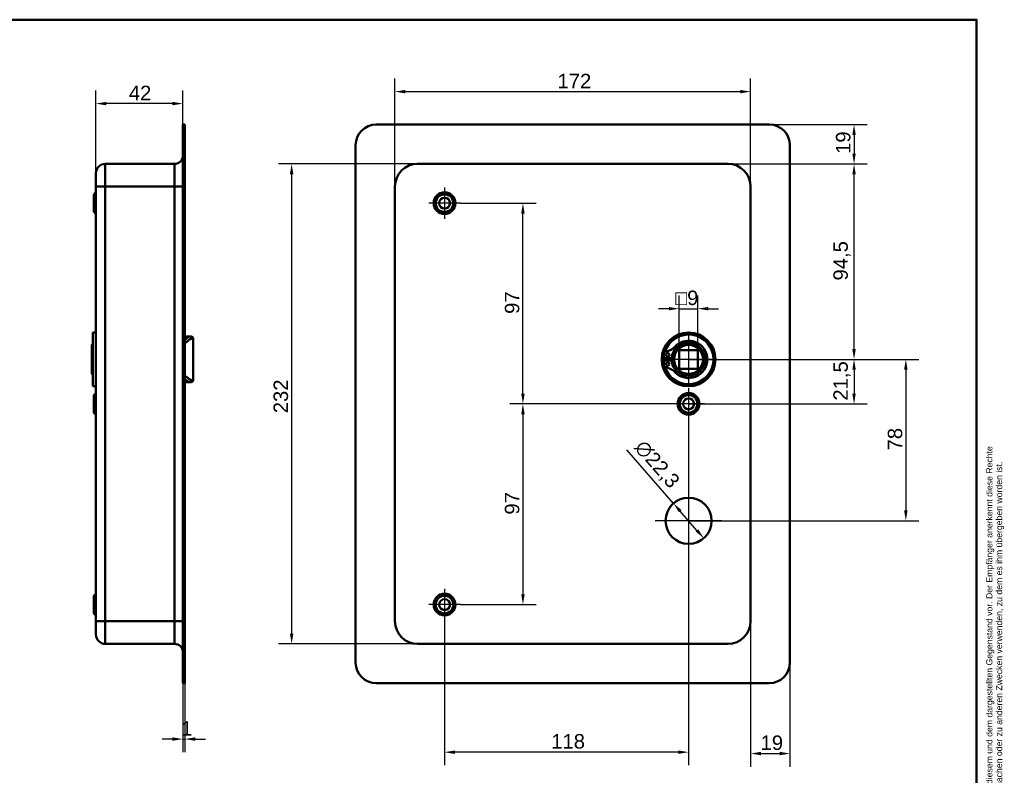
# Model space of a CAD drawing. Header units: millimetres. Extents: x 20 to 833, y 20 to 574.
# Tile 4 of 4: x 357 to 833, y 209 to 574. Entities that reach past the tile are written whole.
import ezdxf
from ezdxf.enums import TextEntityAlignment as Align

# ---------------------------------------------------------------- set-up
doc = ezdxf.new("R2010")
doc.units = ezdxf.units.MM
doc.header["$LTSCALE"] = 2
for name, color, linetype, lineweight in [('Bemaßungen(DIN)', 7, 'Continuous', 25), ('Mittelpunktmarkierung(DIN)', 7, 'Continuous', 25), ('Sichtbare Kanten(DIN)', 7, 'Continuous', 50), ('Sichtbare tangentiale Kanten(DIN)', 7, 'Continuous', 50), ('Skizziergeometrie(DIN)', 7, 'Continuous', 50), ('Skizzierlinie(DIN)', 7, 'Continuous', 25), ('Symbole(DIN)', 7, 'Continuous', 25)]:
    doc.layers.add(name, color=color, linetype=linetype, lineweight=lineweight)
doc.styles.add('Aktuell-DIN', font='arial.ttf')
doc.styles.add('STANDARD-DIN~0', font='arial.ttf')
doc.styles.add('Textstil10', font='arial.ttf')
doc.styles.add('Textstil41', font='arial.ttf', dxfattribs={"width": 0.8})
doc.styles.add('Textstil83', font='arial.ttf', dxfattribs={"width": 0.8})
doc.dimstyles.new('CAD-LAN', dxfattribs={"dimscale": 2, "dimtxt": 3.5, "dimasz": 2.5, "dimexe": 3.175, "dimexo": 0, "dimgap": 0.8, "dimtad": 1, "dimrnd": 1e-08, "dimtxsty": 'STANDARD-DIN~0', "dimcen": 0.09, "dimdle": 10, "dimclrd": 250, "dimclre": 250, "dimclrt": 250, "dimadec": 0, "dimazin": 2, "dimtfac": 1, "dimtmove": 0, "dimatfit": 3, "dimfxl": 1, "dimtolj": 1, "dimtzin": 0, "dimlwd": 25, "dimlwe": 25, "dimarcsym": 0})

# ---------------------------------------------------------------- blocks, each defined once
blk = doc.blocks.new('Ränder Standardrahmen')
at = {"layer": 'Skizziergeometrie(DIN)', "flags": 128}
blk.add_lwpolyline([(10, 10), (10, 287), (410, 287), (410, 10), (10, 10)], dxfattribs=at)
blk = doc.blocks.new('Schriftfelder Heusser')
at = {"layer": 'Skizziergeometrie(DIN)'}
for p, q in [((101, 229.92), (101, 236.92)), ((101, 236.92), (291, 236.92)), ((111, 229.92), (111, 236.92)), ((123, 229.92), (123, 236.92)), ((232, 229.92), (232, 236.92)), ((256, 229.92), (256, 236.92)), ((291, 236.92), (291, 229.92)), ((101, 191.42), (101, 229.92)), ((101, 229.92), (291, 229.92)), ((111, 229.92), (111, 221.42)), ((123, 229.92), (123, 221.42)), ((232, 229.92), (232, 221.42)), ((256, 229.92), (256, 221.42)), ((291, 229.92), (291, 191.42)), ((101, 221.42), (291, 221.42)), ((150, 221.42), (150, 204.42)), ((198.85, 221.42), (198.85, 204.42)), ((216.35, 221.42), (216.35, 204.42)), ((238.35, 221.42), (238.35, 204.42)), ((278, 221.42), (278, 191.42)), ((278, 208.67), (291, 208.67)), ((101, 204.42), (291, 204.42)), ((142, 204.42), (142, 191.42)), ((236, 204.42), (236, 191.42)), ((278, 200.17), (291, 200.17)), ((291, 191.42), (101, 191.42))]:
    blk.add_line(p, q, dxfattribs=at)
at = {"layer": 'Skizzierlinie(DIN)'}
for p, q in [((113.5, 221.42), (113.5, 204.42)), ((118, 221.42), (118, 204.42)), ((162.35, 221.42), (162.35, 204.42)), ((166.85, 221.42), (166.85, 204.42)), ((113.5, 217.17), (150, 217.17)), ((162.35, 217.17), (278, 217.17)), ((113.5, 212.92), (150, 212.92)), ((162.35, 212.92), (278, 212.92)), ((113.5, 208.67), (150, 208.67)), ((162.35, 208.67), (278, 208.67))]:
    blk.add_line(p, q, dxfattribs=at)
for centre in [(115.75, 219.25), (164.6, 219.25), (115.75, 215.04), (164.6, 215.04), (115.75, 210.79), (164.6, 210.79), (115.75, 206.54), (164.6, 206.54)]:
    blk.add_circle(centre, 1.75, dxfattribs=at)
at = {"layer": 'Symbole(DIN)', "color": 7, "insert": (293.33, 191.7), "char_height": 1.5, "width": 182.3003, "attachment_point": 1, "rotation": 90, "line_spacing_factor": 0.944221, "style": 'Aktuell-DIN'}
blk.add_mtext('\\fArial|b0|i0;\\H1.5000;Die Schlossfabrik Heusser AG ist Eigentümerin dieses Dokumentes und behält sich alle Rechte an diesem und dem dargestellten Gegenstand vor. Der Empfänger anerkennt diese Rechte\\Pund wird das Dokument nicht ohne schriftliche Ermächtigung der Eigentümerin Dritten zugänglich machen oder zu anderen Zwecken verwenden, zu dem es ihm übergeben worden ist.\\P ', dxfattribs=at)
at = {"layer": 'Symbole(DIN)', "color": 179, "true_color": 0x262659, "style": 'Aktuell-DIN'}
for s, insert, char_height, attachment_point in [('Pos.', (106, 227), 2.489, 2), ('Menge', (117, 227), 2.489, 2), ('Benennung', (125.81, 225.38), 2.489, 4), ('B-Nummer', (234.74, 225.62), 2.489, 4), ('Material', (265.02, 225.62), 2.489, 5), ('\\fArial|b0|i0;a', (115.81, 219.53), 2, 5), ('\\fArial|b0|i0;e', (164.54, 219.53), 2, 5), ('\\fArial|b0|i0;Gezeichnet', (200.05, 219.23), 2, 4), ('\\fArial|b0|i0;b', (115.75, 215), 2, 5), ('\\fArial|b0|i0;f', (164.55, 215.06), 2, 5), ('\\fArial|b0|i0;Freigegeben', (199.92, 216), 2, 1), ('\\fArial|b0|i0;Projekt', (200, 211.98), 2, 1), ('\\fArial|b0|i0;c', (115.75, 211.01), 2, 5), ('\\fArial|b0|i0;g', (164.63, 211.05), 2, 5), ('\\fArial|b0|i0;d', (115.76, 206.55), 2, 5), ('\\fArial|b0|i0;h', (164.55, 206.57), 2, 5), ('\\fArial|b0|i0;CAD-Nr.', (200, 207.5), 2, 1), ('\\fArial|b0|i0;\\H2.0000;Massstab', (284.39, 206.37), 2, 5), ('\\fArial|b0|i0;\\H2.0000;Baugruppe', (143.1, 203.73), 2, 1), ('\\fArial|b0|i0;Zeichnungs-Nr.', (237, 203.5), 2, 1), ('\\fArial|b0|i0;\\H2.5000;4853 Murgenthal', (113.33, 192.46), 2.5, 7)]:
    blk.add_mtext(s, dxfattribs=dict(at, insert=insert, char_height=char_height, attachment_point=attachment_point))
at = {"layer": 'Symbole(DIN)', "color": 179, "true_color": 0x262659, "attachment_point": 5, "style": 'Aktuell-DIN'}
for s, insert, char_height, width in [('Änd.', (107.21, 213), 2.489, 12.3494), ('Änd.', (156.12, 212.76), 2.489, 12.3494), ('\\fArial|b0|i0;Änderung', (284.51, 202.33), 2, 12.1143)]:
    blk.add_mtext(s, dxfattribs=dict(at, insert=insert, char_height=char_height, width=width))
at = {"layer": 'Symbole(DIN)', "color": 7, "insert": (143.1, 196.62), "char_height": 4.5, "width": 90.18, "attachment_point": 4, "style": 'Aktuell-DIN'}
blk.add_mtext('\\fArial|b0|i0;\\W0.90;\\H4.5000;Heusser-Muschel Serie 6  EN179', dxfattribs=at)
at = {"layer": 'Symbole(DIN)', "color": 179, "true_color": 0x262659, "style": 'Textstil10'}
blk.add_attdef('ERSTELLUNGSDATUM_001', (217.04, 218.29), '', height=2, dxfattribs=at)
at = {"layer": 'Symbole(DIN)', "color": 179, "true_color": 0x262659}
for tag, height, style, p in [('AUTOR', 2.49, 'Aktuell-DIN', (240.03, 219.26)), ('KONTROLLDATUM', 2, 'Textstil10', (217.42, 215.04)), ('KONTROLLIERT_VON', 2, 'Textstil10', (239.98, 215.05))]:
    blk.add_attdef(tag, text='', height=height, dxfattribs=dict(at, style=style)).set_placement(p, align=Align.MIDDLE_LEFT)
at = {"layer": 'Symbole(DIN)', "color": 7, "style": 'Textstil83', "width": 0.8}
blk.add_attdef('Anfänglicher_Ansichtsmaßstab_001', (281.57, 213.34), '', height=2.3, dxfattribs=at)
at = {"layer": 'Symbole(DIN)', "color": 179, "true_color": 0x262659, "style": 'Textstil10'}
blk.add_attdef('PROJEKT', text='', height=2, dxfattribs=at).set_placement((217.77, 209.72), align=Align.BOTTOM_LEFT)
at = {"layer": 'Symbole(DIN)', "color": 7, "style": 'Textstil41', "width": 0.8}
blk.add_attdef('STATUS', text='', height=5, dxfattribs=at).set_placement((284.53, 195.86), align=Align.MIDDLE_CENTER)
blk = doc.blocks.new('*D8')
at = {"layer": 'Bemaßungen(DIN)', "color": 250, "linetype": 'Continuous', "lineweight": 25, "true_color": 0x3f3f3f, "transparency": 16777216}
for p, q in [((699.76, 504.33), (767.11, 504.33)), ((760.76, 414.83), (760.76, 499.33)), ((680.76, 409.83), (767.11, 409.83))]:
    blk.add_line(p, q, dxfattribs=at)
at = {"layer": 'Bemaßungen(DIN)', "color": 250, "linetype": 'Continuous', "true_color": 0x3f3f3f, "transparency": 16777216}
for points in [[(759.93, 499.33), (761.59, 499.33), (760.76, 504.33)], [(759.93, 414.83), (761.59, 414.83), (760.76, 409.83)]]:
    blk.add_solid(points, dxfattribs=at)
at = {"layer": 'Defpoints', "color": 0, "linetype": 'Continuous', "transparency": 16777216}
for p in [(699.76, 504.33), (760.76, 504.33), (680.76, 409.83)]:
    blk.add_point(p, dxfattribs=at)
at = {"layer": 'Bemaßungen(DIN)', "color": 250, "linetype": 'Continuous', "lineweight": 25, "true_color": 0x3f3f3f, "transparency": 16777216, "insert": (750.75, 447.96), "char_height": 7, "attachment_point": 1, "rotation": 90, "style": 'STANDARD-DIN~0'}
blk.add_mtext('\\A1;94,5', dxfattribs=at)
blk = doc.blocks.new('*D9')
at = {"layer": 'Bemaßungen(DIN)', "color": 250, "linetype": 'Continuous', "lineweight": 25, "true_color": 0x3f3f3f, "transparency": 16777216}
for p, q in [((680.76, 409.83), (767.11, 409.83)), ((760.76, 404.83), (760.76, 393.33)), ((680.76, 388.33), (767.11, 388.33))]:
    blk.add_line(p, q, dxfattribs=at)
at = {"layer": 'Bemaßungen(DIN)', "color": 250, "linetype": 'Continuous', "true_color": 0x3f3f3f, "transparency": 16777216}
for points in [[(759.93, 404.83), (761.59, 404.83), (760.76, 409.83)], [(759.93, 393.33), (761.59, 393.33), (760.76, 388.33)]]:
    blk.add_solid(points, dxfattribs=at)
at = {"layer": 'Defpoints', "color": 0, "linetype": 'Continuous', "transparency": 16777216}
for p in [(680.76, 409.83), (680.76, 388.33), (760.76, 388.33)]:
    blk.add_point(p, dxfattribs=at)
at = {"layer": 'Bemaßungen(DIN)', "color": 250, "linetype": 'Continuous', "lineweight": 25, "true_color": 0x3f3f3f, "transparency": 16777216, "insert": (750.75, 389.9), "char_height": 7, "attachment_point": 1, "rotation": 90, "style": 'STANDARD-DIN~0'}
blk.add_mtext('\\A1;21,5', dxfattribs=at)
blk = doc.blocks.new('*D10')
at = {"layer": 'Bemaßungen(DIN)', "color": 250, "linetype": 'Continuous', "lineweight": 25, "true_color": 0x3f3f3f, "transparency": 16777216}
for p, q in [((680.76, 409.83), (792.15, 409.83)), ((785.8, 404.83), (785.8, 336.83)), ((680.76, 331.83), (792.15, 331.83))]:
    blk.add_line(p, q, dxfattribs=at)
at = {"layer": 'Bemaßungen(DIN)', "color": 250, "linetype": 'Continuous', "true_color": 0x3f3f3f, "transparency": 16777216}
for points in [[(784.96, 404.83), (786.63, 404.83), (785.8, 409.83)], [(784.96, 336.83), (786.63, 336.83), (785.8, 331.83)]]:
    blk.add_solid(points, dxfattribs=at)
at = {"layer": 'Defpoints', "color": 0, "linetype": 'Continuous', "transparency": 16777216}
for p in [(680.76, 409.83), (680.76, 331.83), (785.8, 331.83)]:
    blk.add_point(p, dxfattribs=at)
at = {"layer": 'Bemaßungen(DIN)', "color": 250, "linetype": 'Continuous', "lineweight": 25, "true_color": 0x3f3f3f, "transparency": 16777216, "insert": (777.05, 365.84), "char_height": 7, "attachment_point": 1, "rotation": 90, "style": 'STANDARD-DIN~0'}
blk.add_mtext('\\A1;78', dxfattribs=at)
blk = doc.blocks.new('*D11')
at = {"layer": 'Bemaßungen(DIN)', "color": 250, "linetype": 'Continuous', "lineweight": 25, "true_color": 0x3f3f3f, "transparency": 16777216}
for p, q in [((673.43, 340.23), (650.85, 366.11)), ((684.8, 327.2), (676.72, 336.46))]:
    blk.add_line(p, q, dxfattribs=at)
at = {"layer": 'Bemaßungen(DIN)', "color": 250, "linetype": 'Continuous', "true_color": 0x3f3f3f, "transparency": 16777216}
for points in [[(677.34, 337.01), (676.09, 335.92), (673.43, 340.23)], [(685.43, 327.74), (684.17, 326.65), (688.09, 323.43)]]:
    blk.add_solid(points, dxfattribs=at)
at = {"layer": 'Defpoints', "color": 0, "linetype": 'Continuous', "transparency": 16777216}
for p in [(673.43, 340.23), (688.09, 323.43)]:
    blk.add_point(p, dxfattribs=at)
at = {"layer": 'Bemaßungen(DIN)', "color": 250, "linetype": 'Continuous', "lineweight": 25, "true_color": 0x3f3f3f, "transparency": 16777216, "insert": (659.62, 371.64), "char_height": 7, "attachment_point": 1, "rotation": 311.1051, "style": 'STANDARD-DIN~0'}
blk.add_mtext('\\A1;∅22,3', dxfattribs=at)
blk = doc.blocks.new('*D12')
at = {"layer": 'Bemaßungen(DIN)', "color": 250, "linetype": 'Continuous', "lineweight": 25, "true_color": 0x3f3f3f, "transparency": 16777216}
for p, q in [((680.76, 380.68), (680.76, 213.65)), ((562.76, 283.68), (562.76, 213.65)), ((675.76, 220), (567.76, 220))]:
    blk.add_line(p, q, dxfattribs=at)
at = {"layer": 'Bemaßungen(DIN)', "color": 250, "linetype": 'Continuous', "true_color": 0x3f3f3f, "transparency": 16777216}
for points in [[(567.76, 220.83), (567.76, 219.16), (562.76, 220)], [(675.76, 220.83), (675.76, 219.16), (680.76, 220)]]:
    blk.add_solid(points, dxfattribs=at)
at = {"layer": 'Defpoints', "color": 0, "linetype": 'Continuous', "transparency": 16777216}
for p in [(680.76, 380.68), (562.76, 283.68), (562.76, 220)]:
    blk.add_point(p, dxfattribs=at)
at = {"layer": 'Bemaßungen(DIN)', "color": 250, "linetype": 'Continuous', "lineweight": 25, "true_color": 0x3f3f3f, "transparency": 16777216, "insert": (614.35, 228.74), "char_height": 7, "attachment_point": 1, "style": 'STANDARD-DIN~0'}
blk.add_mtext('\\A1;118', dxfattribs=at)
blk = doc.blocks.new('*D13')
at = {"layer": 'Bemaßungen(DIN)', "color": 250, "linetype": 'Continuous', "lineweight": 25, "true_color": 0x3f3f3f, "transparency": 16777216}
for p, q in [((710.76, 283.33), (710.76, 212.98)), ((729.76, 263.33), (729.76, 212.98)), ((715.76, 219.33), (724.76, 219.33))]:
    blk.add_line(p, q, dxfattribs=at)
at = {"layer": 'Bemaßungen(DIN)', "color": 250, "linetype": 'Continuous', "true_color": 0x3f3f3f, "transparency": 16777216}
for points in [[(715.76, 220.16), (715.76, 218.5), (710.76, 219.33)], [(724.76, 220.16), (724.76, 218.5), (729.76, 219.33)]]:
    blk.add_solid(points, dxfattribs=at)
at = {"layer": 'Defpoints', "color": 0, "linetype": 'Continuous', "transparency": 16777216}
for p in [(710.76, 283.33), (729.76, 263.33), (729.76, 219.33)]:
    blk.add_point(p, dxfattribs=at)
at = {"layer": 'Bemaßungen(DIN)', "color": 250, "linetype": 'Continuous', "lineweight": 25, "true_color": 0x3f3f3f, "transparency": 16777216, "insert": (715.57, 228.08), "char_height": 7, "attachment_point": 1, "style": 'STANDARD-DIN~0'}
blk.add_mtext('\\A1;19', dxfattribs=at)
blk = doc.blocks.new('*D14')
at = {"layer": 'Bemaßungen(DIN)', "color": 250, "linetype": 'Continuous', "lineweight": 25, "true_color": 0x3f3f3f, "transparency": 16777216}
for p, q in [((719.76, 523.33), (767.11, 523.33)), ((760.76, 518.33), (760.76, 509.33)), ((699.76, 504.33), (767.11, 504.33))]:
    blk.add_line(p, q, dxfattribs=at)
at = {"layer": 'Bemaßungen(DIN)', "color": 250, "linetype": 'Continuous', "true_color": 0x3f3f3f, "transparency": 16777216}
for points in [[(759.93, 518.33), (761.59, 518.33), (760.76, 523.33)], [(759.93, 509.33), (761.59, 509.33), (760.76, 504.33)]]:
    blk.add_solid(points, dxfattribs=at)
at = {"layer": 'Defpoints', "color": 0, "linetype": 'Continuous', "transparency": 16777216}
for p in [(719.76, 523.33), (699.76, 504.33), (760.76, 504.33)]:
    blk.add_point(p, dxfattribs=at)
at = {"layer": 'Bemaßungen(DIN)', "color": 250, "linetype": 'Continuous', "lineweight": 25, "true_color": 0x3f3f3f, "transparency": 16777216, "insert": (752.01, 509.14), "char_height": 7, "attachment_point": 1, "rotation": 90, "style": 'STANDARD-DIN~0'}
blk.add_mtext('\\A1;19', dxfattribs=at)
blk = doc.blocks.new('*D15')
at = {"layer": 'Bemaßungen(DIN)', "color": 250, "linetype": 'Continuous', "lineweight": 25, "true_color": 0x3f3f3f, "transparency": 16777216}
for p, q in [((570.41, 485.33), (607.01, 485.33)), ((600.66, 393.33), (600.66, 480.33)), ((680.76, 388.33), (594.31, 388.33))]:
    blk.add_line(p, q, dxfattribs=at)
at = {"layer": 'Bemaßungen(DIN)', "color": 250, "linetype": 'Continuous', "true_color": 0x3f3f3f, "transparency": 16777216}
for points in [[(599.83, 480.33), (601.5, 480.33), (600.66, 485.33)], [(599.83, 393.33), (601.5, 393.33), (600.66, 388.33)]]:
    blk.add_solid(points, dxfattribs=at)
at = {"layer": 'Defpoints', "color": 0, "linetype": 'Continuous', "transparency": 16777216}
for p in [(570.41, 485.33), (600.66, 485.33), (680.76, 388.33)]:
    blk.add_point(p, dxfattribs=at)
at = {"layer": 'Bemaßungen(DIN)', "color": 250, "linetype": 'Continuous', "lineweight": 25, "true_color": 0x3f3f3f, "transparency": 16777216, "insert": (591.91, 431.82), "char_height": 7, "attachment_point": 1, "rotation": 90, "style": 'STANDARD-DIN~0'}
blk.add_mtext('\\A1;97', dxfattribs=at)
blk = doc.blocks.new('*D16')
at = {"layer": 'Bemaßungen(DIN)', "color": 250, "linetype": 'Continuous', "lineweight": 25, "true_color": 0x3f3f3f, "transparency": 16777216}
for p, q in [((680.76, 388.33), (594.31, 388.33)), ((600.66, 383.33), (600.66, 296.33)), ((570.41, 291.33), (607.01, 291.33))]:
    blk.add_line(p, q, dxfattribs=at)
at = {"layer": 'Bemaßungen(DIN)', "color": 250, "linetype": 'Continuous', "true_color": 0x3f3f3f, "transparency": 16777216}
for points in [[(599.83, 383.33), (601.5, 383.33), (600.66, 388.33)], [(599.83, 296.33), (601.5, 296.33), (600.66, 291.33)]]:
    blk.add_solid(points, dxfattribs=at)
at = {"layer": 'Defpoints', "color": 0, "linetype": 'Continuous', "transparency": 16777216}
for p in [(680.76, 388.33), (570.41, 291.33), (600.66, 291.33)]:
    blk.add_point(p, dxfattribs=at)
at = {"layer": 'Bemaßungen(DIN)', "color": 250, "linetype": 'Continuous', "lineweight": 25, "true_color": 0x3f3f3f, "transparency": 16777216, "insert": (591.91, 334.82), "char_height": 7, "attachment_point": 1, "rotation": 90, "style": 'STANDARD-DIN~0'}
blk.add_mtext('\\A1;97', dxfattribs=at)
blk = doc.blocks.new('*D17')
at = {"layer": 'Bemaßungen(DIN)', "color": 250, "linetype": 'Continuous', "lineweight": 25, "true_color": 0x3f3f3f, "transparency": 16777216}
for p, q in [((549.76, 504.33), (482.47, 504.33)), ((488.82, 499.33), (488.82, 277.33)), ((549.76, 272.33), (482.47, 272.33))]:
    blk.add_line(p, q, dxfattribs=at)
at = {"layer": 'Bemaßungen(DIN)', "color": 250, "linetype": 'Continuous', "true_color": 0x3f3f3f, "transparency": 16777216}
for points in [[(487.99, 499.33), (489.65, 499.33), (488.82, 504.33)], [(487.99, 277.33), (489.65, 277.33), (488.82, 272.33)]]:
    blk.add_solid(points, dxfattribs=at)
at = {"layer": 'Defpoints', "color": 0, "linetype": 'Continuous', "transparency": 16777216}
for p in [(549.76, 504.33), (488.82, 272.33), (549.76, 272.33)]:
    blk.add_point(p, dxfattribs=at)
at = {"layer": 'Bemaßungen(DIN)', "color": 250, "linetype": 'Continuous', "lineweight": 25, "true_color": 0x3f3f3f, "transparency": 16777216, "insert": (480.07, 383.8), "char_height": 7, "attachment_point": 1, "rotation": 90, "style": 'STANDARD-DIN~0'}
blk.add_mtext('\\A1;232', dxfattribs=at)
blk = doc.blocks.new('*D18')
at = {"layer": 'Bemaßungen(DIN)', "color": 250, "linetype": 'Continuous', "lineweight": 25, "true_color": 0x3f3f3f, "transparency": 16777216}
for p, q in [((538.76, 493.33), (538.76, 545.58)), ((710.76, 493.33), (710.76, 545.58)), ((543.76, 539.23), (705.76, 539.23))]:
    blk.add_line(p, q, dxfattribs=at)
at = {"layer": 'Bemaßungen(DIN)', "color": 250, "linetype": 'Continuous', "true_color": 0x3f3f3f, "transparency": 16777216}
for points in [[(543.76, 540.07), (543.76, 538.4), (538.76, 539.23)], [(705.76, 540.07), (705.76, 538.4), (710.76, 539.23)]]:
    blk.add_solid(points, dxfattribs=at)
at = {"layer": 'Defpoints', "color": 0, "linetype": 'Continuous', "transparency": 16777216}
for p in [(710.76, 539.23), (538.76, 493.33), (710.76, 493.33)]:
    blk.add_point(p, dxfattribs=at)
at = {"layer": 'Bemaßungen(DIN)', "color": 250, "linetype": 'Continuous', "lineweight": 25, "true_color": 0x3f3f3f, "transparency": 16777216, "insert": (617.39, 547.86), "char_height": 7, "attachment_point": 1, "style": 'STANDARD-DIN~0'}
blk.add_mtext('\\A1;172', dxfattribs=at)
blk = doc.blocks.new('*D19')
at = {"layer": 'Bemaßungen(DIN)', "color": 250, "linetype": 'Continuous', "lineweight": 25, "true_color": 0x3f3f3f, "transparency": 16777216}
for p, q in [((676.26, 414.33), (676.26, 440.68)), ((685.26, 414.33), (685.26, 440.68)), ((671.26, 434.33), (666.26, 434.33)), ((676.26, 434.33), (685.26, 434.33)), ((690.26, 434.33), (695.26, 434.33))]:
    blk.add_line(p, q, dxfattribs=at)
at = {"layer": 'Bemaßungen(DIN)', "color": 250, "linetype": 'Continuous', "true_color": 0x3f3f3f, "transparency": 16777216}
for points in [[(671.26, 435.16), (671.26, 433.5), (676.26, 434.33)], [(690.26, 435.16), (690.26, 433.5), (685.26, 434.33)]]:
    blk.add_solid(points, dxfattribs=at)
at = {"layer": 'Defpoints', "color": 0, "linetype": 'Continuous', "transparency": 16777216}
for p in [(685.26, 434.33), (676.26, 414.33), (685.26, 414.33)]:
    blk.add_point(p, dxfattribs=at)
at = {"layer": 'Bemaßungen(DIN)', "color": 250, "linetype": 'Continuous', "lineweight": 25, "true_color": 0x3f3f3f, "transparency": 16777216, "insert": (674.39, 443.08), "char_height": 7, "attachment_point": 1, "style": 'STANDARD-DIN~0'}
blk.add_mtext('\\A1;\\fAIGDT|b0|i0;\\H7.0000;o\\fArial|b0|i0;\\H7.0000;9', dxfattribs=at)
blk = doc.blocks.new('*D20')
at = {"layer": 'Bemaßungen(DIN)', "color": 250, "linetype": 'Continuous', "lineweight": 25, "true_color": 0x3f3f3f, "transparency": 16777216}
for p, q in [((394.22, 493.33), (394.22, 539.81)), ((436.22, 523.33), (436.22, 539.81)), ((431.22, 533.46), (399.22, 533.46))]:
    blk.add_line(p, q, dxfattribs=at)
at = {"layer": 'Bemaßungen(DIN)', "color": 250, "linetype": 'Continuous', "true_color": 0x3f3f3f, "transparency": 16777216}
for points in [[(399.22, 534.29), (399.22, 532.63), (394.22, 533.46)], [(431.22, 534.29), (431.22, 532.63), (436.22, 533.46)]]:
    blk.add_solid(points, dxfattribs=at)
at = {"layer": 'Defpoints', "color": 0, "linetype": 'Continuous', "transparency": 16777216}
for p in [(394.22, 533.46), (436.22, 523.33), (394.22, 493.33)]:
    blk.add_point(p, dxfattribs=at)
at = {"layer": 'Bemaßungen(DIN)', "color": 250, "linetype": 'Continuous', "lineweight": 25, "true_color": 0x3f3f3f, "transparency": 16777216, "insert": (410.1, 542.09), "char_height": 7, "attachment_point": 1, "style": 'STANDARD-DIN~0'}
blk.add_mtext('\\A1;42', dxfattribs=at)
blk = doc.blocks.new('*D21')
at = {"layer": 'Bemaßungen(DIN)', "color": 250, "linetype": 'Continuous', "lineweight": 25, "true_color": 0x3f3f3f, "transparency": 16777216}
for p, q in [((436.22, 253.33), (436.22, 219.98)), ((437.22, 253.33), (437.22, 219.98)), ((431.22, 226.33), (426.22, 226.33)), ((436.22, 226.33), (437.22, 226.33)), ((442.22, 226.33), (447.22, 226.33))]:
    blk.add_line(p, q, dxfattribs=at)
at = {"layer": 'Bemaßungen(DIN)', "color": 250, "linetype": 'Continuous', "true_color": 0x3f3f3f, "transparency": 16777216}
for points in [[(431.22, 227.16), (431.22, 225.5), (436.22, 226.33)], [(442.22, 227.16), (442.22, 225.5), (437.22, 226.33)]]:
    blk.add_solid(points, dxfattribs=at)
at = {"layer": 'Defpoints', "color": 0, "linetype": 'Continuous', "transparency": 16777216}
for p in [(436.22, 253.33), (437.22, 253.33), (437.22, 226.33)]:
    blk.add_point(p, dxfattribs=at)
at = {"layer": 'Bemaßungen(DIN)', "color": 250, "linetype": 'Continuous', "lineweight": 25, "true_color": 0x3f3f3f, "transparency": 16777216, "insert": (435.43, 234.96), "char_height": 7, "attachment_point": 1, "style": 'STANDARD-DIN~0'}
blk.add_mtext('\\A1;1', dxfattribs=at)

msp = doc.modelspace()

# ---------------------------------------------------------------- linework, layer by layer
at = {"layer": 'Mittelpunktmarkierung(DIN)', "linetype": 'Continuous'}
for p, q in [((562.758, 492.98), (562.758, 477.68)), ((570.408, 485.33), (555.108, 485.33)), ((680.758, 421.83), (680.758, 397.83)), ((692.758, 409.83), (668.758, 409.83)), ((680.758, 395.98), (680.758, 380.68)), ((688.408, 388.33), (673.108, 388.33)), ((680.758, 347.98), (680.758, 315.68)), ((696.908, 331.83), (664.608, 331.83)), ((562.758, 298.98), (562.758, 283.68)), ((570.408, 291.33), (555.108, 291.33))]:
    msp.add_line(p, q, dxfattribs=at)
at = {"layer": 'Sichtbare Kanten(DIN)'}
for p, q in [((436.224, 513.33), (436.224, 523.33)), ((437.224, 523.33), (436.224, 523.33)), ((437.224, 523.33), (437.224, 513.33)), ((529.758, 523.33), (719.758, 523.33)), ((436.224, 513.33), (436.224, 263.33)), ((437.224, 513.33), (437.224, 263.33)), ((519.758, 263.33), (519.758, 513.33)), ((729.758, 513.33), (729.758, 263.33)), ((432.224, 504.33), (398.724, 504.33)), ((699.758, 504.33), (549.758, 504.33)), ((394.224, 493.33), (394.224, 499.83)), ((393.224, 489.58), (394.224, 490.58)), ((394.224, 493.33), (394.224, 283.33)), ((538.758, 493.33), (538.758, 283.33)), ((710.758, 283.33), (710.758, 493.33)), ((393.224, 481.08), (393.224, 489.58)), ((393.224, 481.08), (394.224, 480.08)), ((392.724, 422.83), (392.724, 396.83)), ((392.724, 422.83), (394.224, 422.83)), ((437.224, 420.83), (439.554, 420.83)), ((439.554, 420.83), (440.224, 420.83)), ((441.224, 399.83), (441.224, 419.83)), ((392.224, 416.83), (392.724, 417.33)), ((392.224, 402.83), (392.224, 416.83)), ((676.258, 405.33), (676.258, 414.33)), ((676.258, 414.33), (685.258, 414.33)), ((685.258, 414.33), (685.258, 405.33)), ((668.8, 410.446), (668.8, 413.47)), ((672.5, 410.446), (668.8, 410.446)), ((668.8, 409.213), (672.5, 409.213)), ((668.8, 406.189), (668.8, 409.213)), ((685.258, 405.33), (676.258, 405.33)), ((392.224, 402.83), (392.724, 402.33)), ((392.724, 396.83), (394.224, 396.83)), ((437.224, 398.83), (439.554, 398.83)), ((440.224, 398.83), (439.554, 398.83)), ((393.224, 392.58), (394.224, 393.58)), ((393.224, 384.08), (393.224, 392.58)), ((393.224, 384.08), (394.224, 383.08)), ((393.224, 295.58), (394.224, 296.58)), ((393.224, 287.08), (393.224, 295.58)), ((393.224, 287.08), (394.224, 286.08)), ((394.224, 276.83), (394.224, 283.33)), ((432.224, 272.33), (398.724, 272.33)), ((549.758, 272.33), (699.758, 272.33)), ((436.224, 253.33), (436.224, 263.33)), ((437.224, 263.33), (437.224, 253.33)), ((436.224, 253.33), (437.224, 253.33)), ((719.758, 253.33), (529.758, 253.33))]:
    msp.add_line(p, q, dxfattribs=at)
for centre, radius in [((562.758, 485.33), 5.25), ((562.758, 485.33), 4.25), ((562.758, 485.33), 2.65), ((680.758, 409.83), 13), ((680.758, 409.83), 12.5), ((680.758, 409.83), 8), ((680.758, 409.83), 7), ((670.65, 412.061), 0.85), ((670.65, 407.598), 0.85), ((680.758, 388.33), 5.25), ((680.758, 388.33), 4.25), ((680.758, 388.33), 2.65), ((680.758, 331.83), 11.15), ((562.758, 291.33), 5.25), ((562.758, 291.33), 4.25), ((562.758, 291.33), 2.65)]:
    msp.add_circle(centre, radius, dxfattribs=at)
for centre, radius, start, end in [((529.758, 513.33), 10, 90, 180), ((719.758, 513.33), 10, 0, 90), ((432.224, 508.33), 4, 270, 0), ((398.724, 499.83), 4.5, 90, 180), ((549.758, 493.33), 11, 90, 180), ((699.758, 493.33), 11, 0, 90), ((440.224, 419.83), 1, 0, 90), ((680.758, 409.83), 12, 198.17213, 161.82787), ((668.06, 422.153), 8.678, 274.96705, 315.8591), ((680.025, 409.83), 7.55, 125.6871, 175.31499), ((680.758, 409.83), 9.017, 224.1409, 135.8591), ((680.758, 409.83), 12, 175.21102, 184.78898), ((680.758, 409.83), 9, 176.0711, 183.9289), ((680.758, 409.83), 8.2, 153.63056, 206.36944), ((668.06, 397.507), 8.678, 44.1409, 85.03295), ((680.025, 409.83), 7.55, 184.68501, 234.3129), ((440.224, 399.83), 1, 270, 0), ((549.758, 283.33), 11, 180, 270), ((699.758, 283.33), 11, 270, 0), ((398.724, 276.83), 4.5, 180, 270), ((432.224, 268.33), 4, 0, 90), ((529.758, 263.33), 10, 180, 270), ((719.758, 263.33), 10, 270, 0)]:
    msp.add_arc(centre, radius, start, end, dxfattribs=at)
at = {"layer": 'Sichtbare tangentiale Kanten(DIN)'}
for p, q in [((436.224, 513.33), (437.224, 513.33)), ((398.724, 504.33), (398.724, 493.33)), ((432.224, 493.33), (432.224, 504.33)), ((398.724, 493.33), (394.224, 493.33)), ((398.724, 283.33), (398.724, 493.33)), ((432.224, 493.33), (398.724, 493.33)), ((432.224, 493.33), (432.224, 283.33)), ((432.224, 493.33), (436.224, 493.33)), ((441.224, 419.83), (440.519, 419.83)), ((440.519, 399.83), (441.224, 399.83)), ((398.724, 283.33), (394.224, 283.33)), ((398.724, 283.33), (398.724, 272.33)), ((432.224, 283.33), (398.724, 283.33)), ((432.224, 272.33), (432.224, 283.33)), ((432.224, 283.33), (436.224, 283.33)), ((437.224, 263.33), (436.224, 263.33))]:
    msp.add_line(p, q, dxfattribs=at)
for centre, major_axis, start_param, end_param in [((439.554, 419.83), (0, 1), 4.712389, 6.2831853), ((439.554, 399.83), (0, -1), 0, 1.5707963)]:
    msp.add_ellipse(centre, major_axis=major_axis, ratio=0.9647528, start_param=start_param, end_param=end_param, dxfattribs=at)
for points, knots in [([(439.554, 420.83), (439.339, 420.83), (438.803, 420.622), (437.951, 419.934), (437.398, 419.379), (437.224, 419.195)], [-3.42613344, -3.42613344, -3.42613344, -3.42613344, -3.18140962, -2.9366858, -2.82744458, -2.82744458, -2.82744458, -2.82744458]), ([(437.224, 417.513), (437.701, 418.019), (438.169, 418.454), (438.604, 418.809), (438.996, 419.129), (439.361, 419.385), (439.686, 419.56), (440.01, 419.735), (440.293, 419.83), (440.519, 419.83)], [2.66451552, 2.66451552, 2.66451552, 2.66451552, 2.9366858, 2.9366858, 2.9366858, 3.18140962, 3.18140962, 3.18140962, 3.42613344, 3.42613344, 3.42613344, 3.42613344]), ([(440.519, 399.83), (440.293, 399.83), (440.011, 399.924), (439.686, 400.099), (439.362, 400.274), (438.996, 400.53), (438.604, 400.851), (438.169, 401.206), (437.701, 401.64), (437.223, 402.144)], [0, 0, 0, 0, 0.24472382, 0.24472382, 0.24472382, 0.48944763, 0.48944763, 0.48944763, 0.76037628, 0.76037628, 0.76037628, 0.76037628]), ([(437.224, 400.464), (437.398, 400.28), (437.954, 399.725), (438.802, 399.037), (439.339, 398.83), (439.554, 398.83)], [-0.5981415, -0.5981415, -0.5981415, -0.5981415, -0.48944763, -0.24472382, 0, 0, 0, 0])]:
    msp.add_open_spline(points, degree=3, knots=knots, dxfattribs=at)

# ---------------------------------------------------------------- block references
at = {"xscale": 2, "yscale": 2, "zscale": 2}
msp.add_blockref('Ränder Standardrahmen', (0, 0), dxfattribs=at)
msp.add_blockref('Schriftfelder Heusser', (238, -362.833), dxfattribs=at).add_auto_attribs({'ERSTELLUNGSDATUM_001': '11.12.2020', 'Anfänglicher_Ansichtsmaßstab_001': '1 : 2'})

# ---------------------------------------------------------------- dimensions: what is measured, and where the dimension line sits
at = {"layer": 'Bemaßungen(DIN)', "color": 250, "linetype": 'Continuous', "lineweight": 25, "true_color": 0x3f3f3f}
for base, p1, p2, angle, override, picture, middle in [((710.758, 539.232), (538.758, 493.33), (710.758, 493.33), 180, {"dimgap": 0.8, "dimdec": 2, "dimtol": 0, "dimlim": 0, "dimtp": 0, "dimtm": 0, "dimtdec": 2, "dimtofl": 0, "dimatfit": 1}, '*D18', (624.758, 539.232)), ((394.224, 533.461), (436.224, 523.33), (394.224, 493.33), 180, {"dimgap": 0.8, "dimdec": 2, "dimtol": 0, "dimlim": 0, "dimtp": 0, "dimtm": 0, "dimtdec": 2, "dimtofl": 0, "dimatfit": 1}, '*D20', (415.224, 533.461)), ((760.758, 504.33), (719.758, 523.33), (699.758, 504.33), 270, {"dimgap": 0.8, "dimdec": 2, "dimtol": 0, "dimlim": 0, "dimtp": 0, "dimtm": 0, "dimtdec": 2, "dimtofl": 0, "dimatfit": 1}, '*D14', (760.758, 513.83)), ((488.821, 272.33), (549.758, 504.33), (549.758, 272.33), 90, {"dimgap": 0.8, "dimdec": 2, "dimtol": 0, "dimlim": 0, "dimtp": 0, "dimtm": 0, "dimtdec": 2, "dimtofl": 0, "dimatfit": 1}, '*D17', (488.821, 391.558)), ((760.758, 504.33), (680.758, 409.83), (699.758, 504.33), 90, {"dimgap": 0.8, "dimdec": 2, "dimtol": 0, "dimlim": 0, "dimtp": 0, "dimtm": 0, "dimtdec": 2, "dimtofl": 0, "dimatfit": 1}, '*D8', (760.758, 457.08)), ((600.662, 485.33), (680.758, 388.33), (570.408, 485.33), 90, {"dimgap": 0.8, "dimdec": 2, "dimtol": 0, "dimlim": 0, "dimtp": 0, "dimtm": 0, "dimtdec": 2, "dimtofl": 0, "dimatfit": 1}, '*D15', (600.662, 436.83)), ((760.758, 388.33), (680.758, 409.83), (680.758, 388.33), 90, {"dimgap": 0.8, "dimdec": 2, "dimtol": 0, "dimlim": 0, "dimtp": 0, "dimtm": 0, "dimtdec": 2, "dimtofl": 0, "dimatfit": 1}, '*D9', (760.758, 399.08)), ((785.797, 331.83), (680.758, 409.83), (680.758, 331.83), 90, {"dimgap": 0.8, "dimdec": 2, "dimtol": 0, "dimlim": 0, "dimtp": 0, "dimtm": 0, "dimtdec": 2, "dimtofl": 0, "dimatfit": 1}, '*D10', (785.797, 370.83)), ((600.662, 291.33), (680.758, 388.33), (570.408, 291.33), 90, {"dimgap": 0.8, "dimdec": 2, "dimtol": 0, "dimlim": 0, "dimtp": 0, "dimtm": 0, "dimtdec": 2, "dimtofl": 0, "dimatfit": 1}, '*D16', (600.662, 339.83)), ((562.758, 219.996), (680.758, 380.68), (562.758, 283.68), 180, {"dimgap": 0.8, "dimdec": 2, "dimtol": 0, "dimlim": 0, "dimtp": 0, "dimtm": 0, "dimtdec": 2, "dimtofl": 0, "dimatfit": 1}, '*D12', (621.758, 219.996)), ((437.224, 226.33), (436.224, 253.33), (437.224, 253.33), 180, {"dimgap": 0.8, "dimdec": 2, "dimtol": 0, "dimlim": 0, "dimtp": 0, "dimtm": 0, "dimtdec": 2, "dimtofl": 1, "dimatfit": 1}, '*D21', (436.724, 226.33))]:
    dim = msp.add_linear_dim(base=base, p1=p1, p2=p2, angle=angle, dimstyle='CAD-LAN', override=override, dxfattribs=at)
    dim.commit()
    dim.dimension.update_dxf_attribs({"geometry": picture, "text_midpoint": middle, "dimtype": 160})
dim = msp.add_linear_dim(base=(685.258, 434.33), p1=(676.258, 414.33), p2=(685.258, 414.33), angle=180, text='\\fAIGDT|b0|i0;\\H7.0000;o\\fArial|b0|i0;\\H7.0000;<>', dimstyle='CAD-LAN', override={"dimgap": 0.8, "dimdec": 2, "dimtol": 0, "dimlim": 0, "dimtp": 0, "dimtm": 0, "dimtdec": 2, "dimtofl": 1, "dimatfit": 1}, dxfattribs=at)
dim.commit()
dim.dimension.update_dxf_attribs({"geometry": '*D19', "text_midpoint": (680.758, 434.33), "dimtype": 160})
dim = msp.add_diameter_dim_2p(p1=(688.089, 323.428), p2=(673.428, 340.231), dimstyle='CAD-LAN', override={"dimgap": 0.8, "dimdec": 2, "dimlfac": 1, "dimtol": 0, "dimlim": 0, "dimtp": 0, "dimtm": 0, "dimtdec": 2, "dimatfit": 2}, dxfattribs=at)
dim.commit()
dim.dimension.update_dxf_attribs({"geometry": '*D11', "text_midpoint": (660.383, 355.182), "dimtype": 163})
dim = msp.add_linear_dim(base=(729.758, 219.33), p1=(710.758, 283.33), p2=(729.758, 263.33), dimstyle='CAD-LAN', override={"dimgap": 0.8, "dimdec": 2, "dimtol": 0, "dimlim": 0, "dimtp": 0, "dimtm": 0, "dimtdec": 2, "dimtofl": 0, "dimatfit": 1}, dxfattribs=at)
dim.commit()
dim.dimension.update_dxf_attribs({"geometry": '*D13', "text_midpoint": (720.258, 219.33), "dimtype": 160})

doc.saveas('drawing.dxf')
